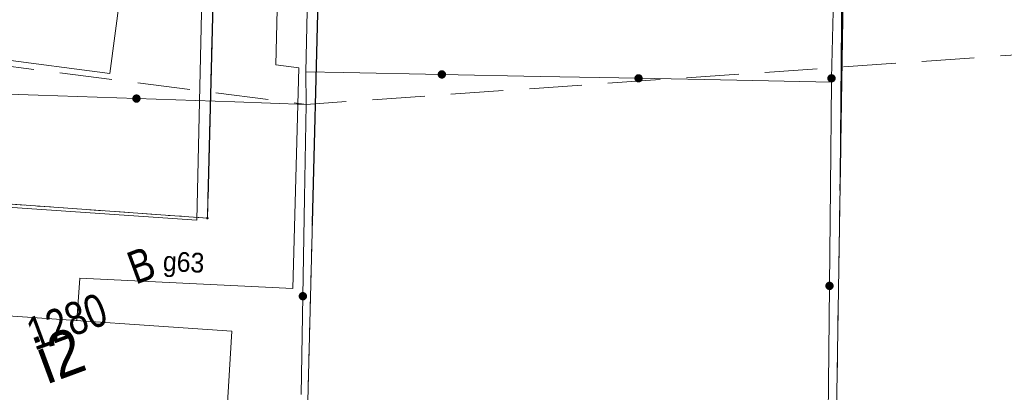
# Model space of a CAD drawing. Header units: millimetres. Extents: x -1155795 to 240441, y -422828 to 463730.
# Tile 21 of 66: x -31629 to 5912, y -59620 to -45424. Entities that reach past the tile are written whole.
import ezdxf
from ezdxf.xclip import XClip

# ---------------------------------------------------------------- set-up
doc = ezdxf.new("R2010")
doc.units = ezdxf.units.MM
doc.header["$MEASUREMENT"] = 0
doc.header["$XCLIPFRAME"] = 0
doc.linetypes.add('Dashed 1_500', pattern=[1000, 500, -500])
doc.layers.add('00 PZT MAPA', color=7, linetype='Continuous')
doc.layers.add('Sycow_7_203-punkt graniczny', color=7, linetype='Continuous')
doc.layers.add('0_Nr_pióra__99', color=7, linetype='Continuous', lineweight=0, true_color=0xaad2ff)
for name, color, linetype, lineweight in [('Nowe_0_Nr_pióra__27', 7, 'Continuous', 25), ('Sycow_7_210-oznaczenie konturu użytku gruntowego_Nr_pióra__3', 3, 'Continuous', 18), ('Sycow_7_218-kontur użytku gruntowego_Nr_pióra__3', 3, 'Continuous', 18), ('Sycow_7_219-działka ewidencyjna_Nr_pióra__7', 7, 'Continuous', 18), ('Sycow_7_312-budynek ewidencyjny_Nr_pióra__7', 7, 'Continuous', 18), ('Sycow_7_312-oznaczenie budynku ewidencyjnego-Atr124_Nr_pióra__7', 7, 'Continuous', 18), ('Sycow_7_312-oznaczenie budynku ewidencyjnego_Nr_pióra__7', 7, 'Continuous', 18), ('Sycow_7_@Zakres_Nr_pióra__6', 6, 'Continuous', 18), ('Sycow_7_ogrodzenie trwałe (linia)_Nr_pióra__7', 7, 'Continuous', 18), ('Sycow_7_przewód gazowy (linia)-Atr1_Nr_pióra__7', 7, 'Continuous', 18), ('Sycow_7_przewód gazowy (linia)_Nr_pióra__40', 40, 'Continuous', 18), ('Sycow_7_przewód kanalizacyjny (linia)_Nr_pióra__34', 34, 'Continuous', 18)]:
    doc.layers.add(name, color=color, linetype=linetype, lineweight=lineweight)
doc.styles.add('STYL_AUTOMATYCZNY_5', font='txt', dxfattribs={"width": 0.9})
doc.styles.add('STYL_AUTOMATYCZNY_8', font='txt', dxfattribs={"width": 0.903})
doc.styles.add('STYL_AUTOMATYCZNY_9', font='txt', dxfattribs={"width": 0.79})

# ---------------------------------------------------------------- blocks, each defined once
blk = doc.blocks.new('Rysunek_1_7', base_point=(14567, -19307))
at = {"layer": 'Sycow_7_203-punkt graniczny', "linetype": 'Continuous', "lineweight": 0, "true_color": 0x000000}
blk.add_hatch(color=178, dxfattribs=at).paths.add_polyline_path([(-24429, -52970, 1), (-24513, -53001, 1)])
at = {"layer": 'Sycow_7_218-kontur użytku gruntowego_Nr_pióra__3', "color": 3, "linetype": 'Continuous', "lineweight": 18}
for p, q in [((-24284, -45739), (-24272, -45239)), ((-24272, -45239), (-24284, -45739)), ((-252, -45434), (-259, -45934)), ((-259, -45934), (-252, -45434)), ((-20299, -46413), (-20286, -45914)), ((-20286, -45914), (-20299, -46413)), ((-24310, -46739), (-24297, -46239)), ((-24297, -46239), (-24310, -46739)), ((-267, -46434), (-275, -46933)), ((-275, -46933), (-267, -46434)), ((-20324, -47413), (-20311, -46913)), ((-20311, -46913), (-20324, -47413)), ((-24336, -47739), (-24323, -47239)), ((-24323, -47239), (-24336, -47739)), ((-283, -47433), (-290, -47933)), ((-290, -47933), (-283, -47433)), ((-20349, -48413), (-20337, -47913)), ((-20337, -47913), (-20349, -48413)), ((-24362, -48738), (-24349, -48238)), ((-24349, -48238), (-24362, -48738)), ((-298, -48433), (-306, -48933)), ((-306, -48933), (-298, -48433)), ((-20374, -49413), (-20362, -48913)), ((-20362, -48913), (-20374, -49413)), ((-24387, -49738), (-24374, -49238)), ((-24374, -49238), (-24387, -49738)), ((-314, -49433), (-322, -49933)), ((-322, -49933), (-314, -49433)), ((-20399, -50412), (-20387, -49912)), ((-20387, -49912), (-20399, -50412)), ((-24413, -50738), (-24400, -50238)), ((-24400, -50238), (-24413, -50738)), ((-329, -50433), (-337, -50933)), ((-337, -50933), (-329, -50433)), ((-20425, -51412), (-20412, -50912)), ((-20412, -50912), (-20425, -51412)), ((-24439, -51737), (-24426, -51238)), ((-24426, -51238), (-24439, -51737)), ((-345, -51433), (-353, -51933)), ((-353, -51933), (-345, -51433)), ((-20450, -52412), (-20437, -51912)), ((-20437, -51912), (-20450, -52412)), ((-31950, -52453), (-31451, -52488)), ((-31451, -52488), (-31950, -52453)), ((-30952, -52524), (-30453, -52559)), ((-30453, -52559), (-30952, -52524)), ((-24471, -52985), (-24452, -52237)), ((-24452, -52237), (-24471, -52985)), ((-361, -52433), (-368, -52933)), ((-368, -52933), (-361, -52433)), ((-29955, -52595), (-29456, -52630)), ((-29456, -52630), (-29955, -52595)), ((-28957, -52666), (-28458, -52701)), ((-28458, -52701), (-28957, -52666)), ((-27960, -52737), (-27461, -52772)), ((-27461, -52772), (-27960, -52737)), ((-26962, -52808), (-26464, -52843)), ((-26464, -52843), (-26962, -52808)), ((-25965, -52879), (-25466, -52914)), ((-25466, -52914), (-25965, -52879)), ((-20475, -53411), (-20462, -52911)), ((-20462, -52911), (-20475, -53411)), ((-24967, -52950), (-24471, -52985)), ((-24471, -52985), (-24967, -52950)), ((-376, -53433), (-384, -53933)), ((-384, -53933), (-376, -53433)), ((-20500, -54411), (-20487, -53911)), ((-20487, -53911), (-20500, -54411)), ((-392, -54433), (-399, -54933)), ((-399, -54933), (-392, -54433)), ((-20525, -55411), (-20513, -54911)), ((-20513, -54911), (-20525, -55411)), ((-407, -55432), (-415, -55932)), ((-415, -55932), (-407, -55432)), ((-20550, -56410), (-20538, -55910)), ((-20538, -55910), (-20550, -56410)), ((-423, -56432), (-431, -56932)), ((-431, -56932), (-423, -56432)), ((-20575, -57410), (-20563, -56910)), ((-20563, -56910), (-20575, -57410)), ((-438, -57432), (-446, -57932)), ((-446, -57932), (-438, -57432)), ((-20601, -58410), (-20588, -57910)), ((-20588, -57910), (-20601, -58410)), ((-454, -58432), (-462, -58932)), ((-462, -58932), (-454, -58432)), ((-20626, -59409), (-20613, -58910)), ((-20613, -58910), (-20626, -59409)), ((-469, -59432), (-477, -59932)), ((-477, -59932), (-469, -59432))]:
    blk.add_line(p, q, dxfattribs=at)
at = {"layer": 'Sycow_7_219-działka ewidencyjna_Nr_pióra__7', "color": 7, "linetype": 'Continuous', "lineweight": 18}
for p, q in [((-537, -63797), (42, -26570)), ((-20906, -70561), (-19830, -27764)), ((-24471, -52985), (-23828, -27997)), ((-36935, -52098), (-24471, -52985))]:
    blk.add_line(p, q, dxfattribs=at)
at = {"layer": 'Sycow_7_312-budynek ewidencyjny_Nr_pióra__7', "color": 7, "linetype": 'Continuous', "lineweight": 18}
for p, q in [((-27097, -39125), (-28186, -47472)), ((-28186, -47472), (-32813, -46871)), ((-37279, -56352), (-23538, -57289)), ((-23538, -57289), (-23866, -62539))]:
    blk.add_line(p, q, dxfattribs=at)
at = {"layer": 'Sycow_7_@Zakres_Nr_pióra__6', "color": 6, "linetype": 'Continuous', "lineweight": 18}
for p, q in [((4765, -46873), (2770, -47012)), ((7758, -46664), (5763, -46803)), ((-31088, -47316), (-33071, -47061)), ((-1220, -47290), (-3216, -47430)), ((1772, -47082), (-223, -47221)), ((-28112, -47699), (-30096, -47444)), ((-4213, -47499), (-6208, -47638)), ((-25137, -48081), (-27120, -47826)), ((-10199, -47917), (-12194, -48056)), ((-7206, -47708), (-9201, -47847)), ((-22161, -48464), (-24145, -48209)), ((-16184, -48334), (-18179, -48474)), ((-13191, -48126), (-15186, -48265))]:
    blk.add_line(p, q, dxfattribs=at)
at = {"layer": 'Sycow_7_@Zakres_Nr_pióra__6', "color": 6, "linetype": 'Continuous', "lineweight": 18, "flags": 128}
blk.add_lwpolyline([(-19177, -48543), (-20712, -48650), (-21169, -48592)], dxfattribs=at)
at = {"layer": 'Sycow_7_ogrodzenie trwałe (linia)_Nr_pióra__7', "color": 7, "linetype": 'Continuous', "lineweight": 18}
for p, q in [((-677, -47657), (-582, -43908)), ((-19282, -47436), (-15533, -47509)), ((-15672, -47507), (-15672, -47507)), ((-15644, -47507), (-15644, -47507)), ((-15616, -47508), (-15616, -47508)), ((-15588, -47508), (-15588, -47508)), ((-15561, -47509), (-15561, -47509)), ((-15533, -47509), (-15533, -47509)), ((-15533, -47509), (-11784, -47583)), ((-11784, -47583), (-8034, -47657)), ((-8173, -47654), (-8173, -47654)), ((-8145, -47655), (-8145, -47655)), ((-8118, -47655), (-8118, -47655)), ((-8090, -47656), (-8090, -47656)), ((-8062, -47657), (-8062, -47657)), ((-8034, -47657), (-8034, -47657)), ((-8034, -47657), (-4285, -47731)), ((-677, -47657), (-677, -47657)), ((-718, -51815), (-680, -47802)), ((-680, -47768), (-680, -47768)), ((-680, -47796), (-680, -47796)), ((-679, -47740), (-679, -47740)), ((-678, -47685), (-677, -47685)), ((-678, -47713), (-678, -47713)), ((-34673, -48171), (-30925, -48300)), ((-30925, -48300), (-27177, -48429)), ((-27316, -48424), (-27316, -48424)), ((-27288, -48425), (-27288, -48425)), ((-27260, -48426), (-27260, -48426)), ((-27233, -48427), (-27233, -48427)), ((-27205, -48428), (-27205, -48428)), ((-27177, -48429), (-27177, -48429)), ((-27177, -48429), (-23429, -48557)), ((-20771, -52209), (-20712, -48650)), ((-753, -55565), (-718, -51815)), ((-20832, -55958), (-20771, -52209)), ((-789, -59315), (-753, -55565)), ((-755, -55704), (-755, -55704)), ((-754, -55593), (-754, -55593)), ((-754, -55621), (-754, -55621)), ((-754, -55649), (-754, -55649)), ((-754, -55676), (-754, -55676)), ((-753, -55565), (-753, -55565)), ((-20894, -59708), (-20832, -55958)), ((-20835, -56097), (-20834, -56097)), ((-20834, -56042), (-20834, -56042)), ((-20834, -56069), (-20834, -56069)), ((-20833, -55986), (-20833, -55986)), ((-20833, -56014), (-20833, -56014)), ((-20832, -55958), (-20832, -55958)), ((-824, -63065), (-789, -59315))]:
    blk.add_line(p, q, dxfattribs=at)
at = {"layer": 'Sycow_7_ogrodzenie trwałe (linia)_Nr_pióra__7', "color": 7, "linetype": 'Continuous', "lineweight": 18, "flags": 128}
for points in [[(-20668, -45101), (-20725, -47407), (-19282, -47436)], [(-23429, -48557), (-20712, -48650), (-20725, -47407)], [(-4285, -47731), (-680, -47802), (-677, -47657)]]:
    blk.add_lwpolyline(points, dxfattribs=at)
at = {"layer": 'Sycow_7_ogrodzenie trwałe (linia)_Nr_pióra__7', "color": 7, "linetype": 'Continuous', "lineweight": 18}
for centre, radius in [((-15533, -47509), 139), ((-15533, -47509), 111), ((-15533, -47509), 83.3), ((-15533, -47509), 55.6), ((-15533, -47509), 27.8), ((-8034, -47657), 139), ((-8034, -47657), 111), ((-8034, -47657), 83.3), ((-8034, -47657), 55.6), ((-8034, -47657), 27.8), ((-677, -47657), 139), ((-677, -47657), 111), ((-677, -47657), 83.3), ((-677, -47657), 55.6), ((-677, -47657), 27.8), ((-27177, -48429), 139), ((-27177, -48429), 111), ((-27177, -48429), 83.3), ((-27177, -48429), 55.6), ((-27177, -48429), 27.8), ((-753, -55565), 139), ((-753, -55565), 111), ((-753, -55565), 83.3), ((-753, -55565), 55.6), ((-753, -55565), 27.8), ((-20832, -55958), 139), ((-20832, -55958), 111), ((-20832, -55958), 83.3), ((-20832, -55958), 55.6), ((-20832, -55958), 27.8)]:
    blk.add_circle(centre, radius, dxfattribs=at)
at = {"layer": 'Sycow_7_przewód gazowy (linia)_Nr_pióra__40', "color": 40, "linetype": 'Continuous', "lineweight": 18, "flags": 128}
blk.add_lwpolyline([(-29446, -56885), (-29332, -55265), (-21219, -55663), (-20992, -47261), (-21866, -47147), (-21333, -24972)], dxfattribs=at)
at = {"layer": 'Sycow_7_przewód kanalizacyjny (linia)_Nr_pióra__34', "color": 34, "linetype": 'Continuous', "lineweight": 18, "flags": 128}
blk.add_lwpolyline([(-24387, -31584), (-24870, -53058), (-37088, -52229), (-37279, -56352)], dxfattribs=at)
at = {"layer": 'Sycow_7_210-oznaczenie konturu użytku gruntowego_Nr_pióra__3', "color": 3, "linetype": 'Continuous', "lineweight": 18, "insert": (-27210, -55523), "char_height": 1250, "attachment_point": 7, "rotation": 20.318, "style": 'STYL_AUTOMATYCZNY_9'}
blk.add_mtext('\\A1;{\\pql;\\fArial|b0|i0|c0|p0;\\W0.790000;B}', dxfattribs=at)
at = {"layer": 'Sycow_7_312-oznaczenie budynku ewidencyjnego-Atr124_Nr_pióra__7', "color": 7, "linetype": 'Continuous', "lineweight": 18, "insert": (-30600, -59328), "char_height": 1750, "attachment_point": 7, "rotation": 20.318, "style": 'STYL_AUTOMATYCZNY_8'}
blk.add_mtext('\\A1;{\\pql;\\fArial|b0|i0|c0|p0;\\W0.903000;i2}', dxfattribs=at)
at = {"layer": 'Sycow_7_312-oznaczenie budynku ewidencyjnego_Nr_pióra__7', "color": 7, "linetype": 'Continuous', "lineweight": 18, "insert": (-31050, -58055), "char_height": 1250, "attachment_point": 7, "rotation": 20.318, "style": 'STYL_AUTOMATYCZNY_9'}
blk.add_mtext('\\A1;{\\pql;\\fArial|b0|i0|c0|p0;\\W0.790000;1280}', dxfattribs=at)
at = {"layer": 'Sycow_7_przewód gazowy (linia)-Atr1_Nr_pióra__7', "color": 7, "linetype": 'Continuous', "lineweight": 18, "insert": (-26189, -55221), "char_height": 750, "attachment_point": 7, "rotation": 357.374, "style": 'STYL_AUTOMATYCZNY_5'}
blk.add_mtext('\\A1;{\\pql;\\fArial|b0|i0|c0|p0;\\W0.900000;g63}', dxfattribs=at)

msp = doc.modelspace()

# ---------------------------------------------------------------- block references
at = {"layer": '00 PZT MAPA', "color": 7, "linetype": 'Continuous', "lineweight": 15}
ref = msp.add_blockref('Rysunek_1_7', (14567, -19307), dxfattribs=at)
XClip(ref).set_block_clipping_path([(-38444.7789564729, -141413.2871562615), (134317.2398628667, -77444.9644498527), (67578.7707096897, 102798.5088210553), (-105183.2481096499, 38830.1861146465)])

# ---------------------------------------------------------------- next in the draw order: linework, layer by layer
at = {"layer": '0_Nr_pióra__99', "color": 141, "linetype": 'Dashed 1_500', "lineweight": 0, "true_color": 0xaad2ff}
for centre, radius in [((88699, -12696), 150000), ((-56052, -28118), 150000), ((-34105, -15278), 75000)]:
    msp.add_circle(centre, radius, dxfattribs=at)
at = {"layer": 'Nowe_0_Nr_pióra__27', "color": 7, "linetype": 'Continuous', "lineweight": 25}
for points in [[(-129, -26520), (-349, -51428)], [(-19833, -27759), (-20472, -53156)], [(-23831, -27992), (-24455, -52232)]]:
    msp.add_lwpolyline(points, dxfattribs=at)

doc.saveas('drawing.dxf')
